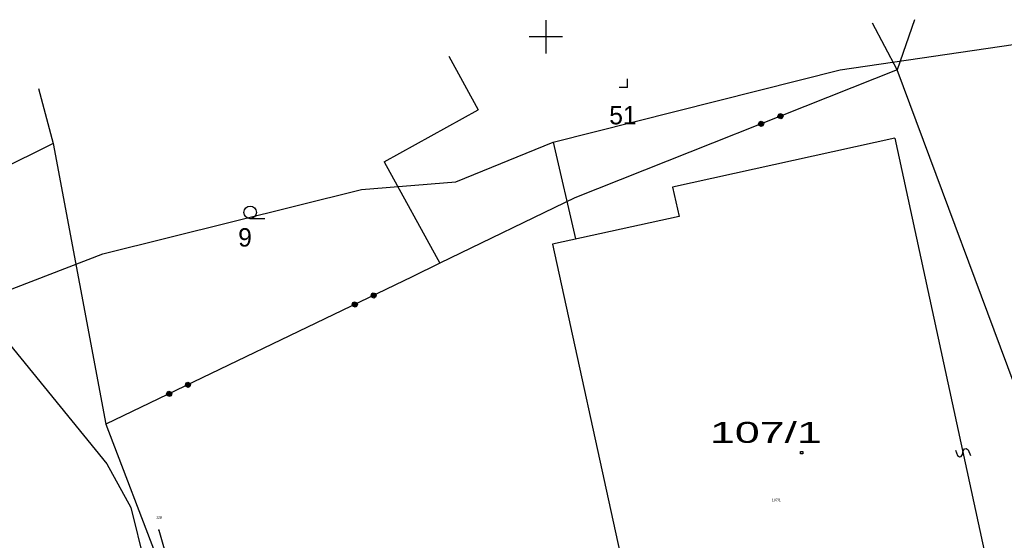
# Model space of a CAD drawing. Extents: x -667835 to -63364, y -1149389 to -953716.
# Tile 22 of 29: x -564443 to -517280, y -1023352 to -998431. Entities that reach past the tile are written whole.
import ezdxf

# ---------------------------------------------------------------- set-up
doc = ezdxf.new("R2010")
doc.units = 0
doc.header["$MEASUREMENT"] = 0
for name, color, linetype in [('legenda', 13, 'Continuous'), ('podklad- geometr', 1, 'Continuous'), ('texty', 8, 'Continuous')]:
    doc.layers.add(name, color=color, linetype=linetype)
doc.styles.add('SPIRITTXTSTYLE1', font='ROMAN')
doc.styles.add('SPIRITTXTSTYLE5', font='txt')
doc.linetypes.add('648', pattern='A,0,-1,[102,situace.shx,S=0.001672,R=0,X=-1,Y=0],0', length=1)

msp = doc.modelspace()

# ---------------------------------------------------------------- linework, layer by layer
at = {"layer": 'legenda', "color": 6, "linetype": '648', "ltscale": 6885}
for p, q in [((-525140.4429, -1000833.5109, 900), (-513848.5356, -999175.9172, 900)), ((-538884.134, -1004286.8234, 900), (-525140.4429, -1000833.5109, 900)), ((-543545.875, -1006186.1516, 900), (-538884.134, -1004286.8234, 900)), ((-538884.134, -1004286.8234, 900), (-537813.6602, -1008914.2688, 900)), ((-548069.4907, -1006566.0188, 900), (-543545.875, -1006186.1516, 900)), ((-560466.27, -1009639.4719, 900), (-548069.4907, -1006566.0188, 900)), ((-566543.7993, -1011987.7258, 900), (-560466.27, -1009639.4719, 900)), ((-566543.7993, -1011987.7258, 900), (-560272.6802, -1019694.2492, 900)), ((-560272.6802, -1019694.2492, 900), (-559126.1196, -1021785.0695, 900)), ((-559126.1196, -1021785.0695, 900), (-557507.4458, -1028259.8664, 900))]:
    msp.add_line(p, q, dxfattribs=at)
at = {"layer": 'podklad- geometr', "color": 1, "linetype": 'Continuous', "ltscale": 1000}
for p, q in [((-539244.9445, -998450.4172, -899100), (-539244.9445, -1000050.3234, -899100)), ((-522404.8872, -1000830.5031, -899100), (-523595.1245, -998590.3312, -899100)), ((-521585.1704, -998430.6516, -899100), (-522404.8872, -1000830.5031, -899100)), ((-540044.8957, -999240.2844, -899100), (-538444.9933, -999240.2844, -899100)), ((-543884.9712, -1000180.5422, -899100), (-542474.98, -1002750.5422, -899100)), ((-522404.8872, -1000830.5031, -899100), (-537855.1069, -1006960.3625, -899100)), ((-510804.8208, -1032010.382, -899100), (-522404.8872, -1000830.5031, -899100)), ((-563534.9341, -1001730.4484, -899100), (-562845.0552, -1004350.4406, -899100)), ((-546985.1694, -1005230.6203, -899100), (-542474.98, -1002750.5422, -899100)), ((-562845.0552, -1004350.4406, -899100), (-600405.1684, -1023170.6125, -899100)), ((-562845.0552, -1004350.4406, -899100), (-560314.977, -1017800.3938, -899100)), ((-522525.0346, -1004100.4563, -899100), (-533175.1601, -1006450.3156, -899100)), ((-522525.0346, -1004100.4563, -899100), (-517364.8852, -1027920.3234, -899100)), ((-546985.1694, -1005230.6203, -899100), (-544315.1777, -1010090.4016, -899100)), ((-533175.1601, -1006450.3156, -899100), (-532855.0244, -1007850.6125, -899100)), ((-537855.1069, -1006960.3625, -899100), (-544315.1777, -1010090.4016, -899100)), ((-532855.0244, -1007850.6125, -899100), (-538924.809, -1009170.3039, -899100)), ((-538924.809, -1009170.3039, -899100), (-533844.8867, -1032390.593, -899100)), ((-544315.1777, -1010090.4016, -899100), (-545644.9414, -1010740.3586, -899100)), ((-545644.9414, -1010740.3586, -899100), (-560314.977, -1017800.3938, -899100)), ((-560314.977, -1017800.3938, -899100), (-553104.9516, -1036660.4875, -899100))]:
    msp.add_line(p, q, dxfattribs=at)
at = {"layer": 'podklad- geometr', "color": 7, "linetype": 'Continuous'}
for p, q in [((-535335.2668, -1001670.5969, -899100), (-535735.2424, -1001670.5969, -899100)), ((-535335.2668, -1001670.5969, -899100), (-535335.2668, -1001267.5266, -899100)), ((-528121.5571, -1003057.9719, -899100), (-528077.0757, -1002953.5969, -899100)), ((-528094.1147, -1003127.1438, -899100), (-528121.5571, -1003057.9719, -899100)), ((-527990.1714, -1003172.6281, -899100), (-528094.1147, -1003127.1438, -899100)), ((-528084.812, -1003043.3938, -899100), (-528057.3686, -1003112.5578, -899100)), ((-528077.0757, -1002953.5969, -899100), (-528002.8638, -1002924.1516, -899100)), ((-528063.354, -1002988.1828, -899100), (-527989.1421, -1002958.7297, -899100)), ((-528003.893, -1003138.0422, -899100), (-528063.354, -1002988.1828, -899100)), ((-528057.3686, -1003112.5578, -899100), (-528003.893, -1003138.0422, -899100)), ((-528025.8872, -1002973.3078, -899100), (-527966.4263, -1003123.1828, -899100)), ((-528002.8638, -1002924.1516, -899100), (-527898.9204, -1002969.6359, -899100)), ((-527989.1421, -1002958.7297, -899100), (-527929.6811, -1003108.6047, -899100)), ((-527908.2231, -1003053.3859, -899100), (-527935.6665, -1002984.2219, -899100)), ((-527929.6811, -1003108.6047, -899100), (-527908.2231, -1003053.3859, -899100)), ((-527871.477, -1003038.8078, -899100), (-527915.9595, -1003143.1828, -899100)), ((-527898.9204, -1002969.6359, -899100), (-527871.477, -1003038.8078, -899100)), ((-529051.0112, -1003426.7453, -899100), (-529006.5288, -1003322.3703, -899100)), ((-529023.5679, -1003495.9172, -899100), (-529051.0112, -1003426.7453, -899100)), ((-528919.6245, -1003541.4016, -899100), (-529023.5679, -1003495.9172, -899100)), ((-529014.2651, -1003412.1672, -899100), (-528986.8218, -1003481.3391, -899100)), ((-529006.5288, -1003322.3703, -899100), (-528932.3169, -1003292.925, -899100)), ((-528992.8071, -1003356.9563, -899100), (-528918.5962, -1003327.5109, -899100)), ((-528933.3471, -1003506.8156, -899100), (-528992.8071, -1003356.9563, -899100)), ((-528986.8218, -1003481.3391, -899100), (-528933.3471, -1003506.8156, -899100)), ((-528955.3413, -1003342.0891, -899100), (-528895.8804, -1003491.9484, -899100)), ((-528932.3169, -1003292.925, -899100), (-528828.3745, -1003338.4094, -899100)), ((-528845.4126, -1003511.9563, -899100), (-528919.6245, -1003541.4016, -899100)), ((-528918.5962, -1003327.5109, -899100), (-528859.1343, -1003477.3703, -899100)), ((-528837.6763, -1003422.1594, -899100), (-528865.1206, -1003352.9875, -899100)), ((-528859.1343, -1003477.3703, -899100), (-528837.6763, -1003422.1594, -899100)), ((-528800.9311, -1003407.5813, -899100), (-528845.4126, -1003511.9563, -899100)), ((-528828.3745, -1003338.4094, -899100), (-528800.9311, -1003407.5813, -899100)), ((-527915.9595, -1003143.1828, -899100), (-527990.1714, -1003172.6281, -899100)), ((-553405.3823, -1007953.925, -899100), (-552704.6499, -1007953.925, -899100)), ((-547613.727, -1011648.0109, -899100), (-547576.7427, -1011540.7492, -899100)), ((-547560.6079, -1011574.2727, -899100), (-547578.105, -1011630.8664, -899100)), ((-547576.7427, -1011540.7492, -899100), (-547504.8013, -1011506.1242, -899100)), ((-547490.6909, -1011719.5539, -899100), (-547560.6079, -1011574.2727, -899100)), ((-547455.0688, -1011702.4172, -899100), (-547524.9868, -1011557.1359, -899100)), ((-547504.8013, -1011506.1242, -899100), (-547397.8999, -1011544.1438, -899100)), ((-547433.522, -1011561.2883, -899100), (-547488.6665, -1011539.6516, -899100)), ((-547488.6665, -1011539.6516, -899100), (-547418.7485, -1011684.9328, -899100)), ((-547401.2524, -1011628.343, -899100), (-547433.522, -1011561.2883, -899100)), ((-547365.6304, -1011611.1945, -899100), (-547402.6138, -1011718.4563, -899100)), ((-547397.8999, -1011544.1438, -899100), (-547365.6304, -1011611.1945, -899100)), ((-548514.7534, -1012081.6359, -899100), (-548477.769, -1011974.3742, -899100)), ((-548482.4839, -1012148.6906, -899100), (-548514.7534, -1012081.6359, -899100)), ((-548461.6343, -1012007.8977, -899100), (-548479.1313, -1012064.4875, -899100)), ((-548479.1313, -1012064.4875, -899100), (-548446.8618, -1012131.5422, -899100)), ((-548477.769, -1011974.3742, -899100), (-548405.8276, -1011939.7453, -899100)), ((-548391.7173, -1012153.1789, -899100), (-548461.6343, -1012007.8977, -899100)), ((-548356.0952, -1012136.0383, -899100), (-548426.0132, -1011990.757, -899100)), ((-548405.8276, -1011939.7453, -899100), (-548298.9263, -1011977.7648, -899100)), ((-548334.5483, -1011994.9133, -899100), (-548389.6929, -1011973.2766, -899100)), ((-548389.6929, -1011973.2766, -899100), (-548319.7749, -1012118.5578, -899100)), ((-548302.2788, -1012061.9641, -899100), (-548334.5483, -1011994.9133, -899100)), ((-548266.6567, -1012044.8195, -899100), (-548303.6401, -1012152.0813, -899100)), ((-548298.9263, -1011977.7648, -899100), (-548266.6567, -1012044.8195, -899100)), ((-547581.4575, -1011715.0656, -899100), (-547613.727, -1011648.0109, -899100)), ((-547474.5561, -1011753.0852, -899100), (-547581.4575, -1011715.0656, -899100)), ((-547578.105, -1011630.8664, -899100), (-547545.8354, -1011697.9211, -899100)), ((-547418.7485, -1011684.9328, -899100), (-547490.6909, -1011719.5539, -899100)), ((-547402.6138, -1011718.4563, -899100), (-547474.5561, -1011753.0852, -899100)), ((-548375.5825, -1012186.7102, -899100), (-548482.4839, -1012148.6906, -899100)), ((-548319.7749, -1012118.5578, -899100), (-548391.7173, -1012153.1789, -899100)), ((-548303.6401, -1012152.0813, -899100), (-548375.5825, -1012186.7102, -899100)), ((-556505.1352, -1015926.3977, -899100), (-556467.4536, -1015818.8039, -899100)), ((-556467.4536, -1015818.8039, -899100), (-556394.813, -1015783.8391, -899100)), ((-556451.3188, -1015852.3273, -899100), (-556378.6782, -1015817.3703, -899100)), ((-556381.4009, -1015997.6125, -899100), (-556451.3188, -1015852.3273, -899100)), ((-556414.9985, -1015834.8508, -899100), (-556345.0805, -1015980.132, -899100)), ((-556394.813, -1015783.8391, -899100), (-556288.6098, -1015822.2023, -899100)), ((-556378.6782, -1015817.3703, -899100), (-556308.7602, -1015962.6516, -899100)), ((-556292.6606, -1015906.7297, -899100), (-556324.9302, -1015839.675, -899100)), ((-556288.6098, -1015822.2023, -899100), (-556256.3403, -1015889.2492, -899100)), ((-557406.1626, -1016360.0227, -899100), (-557368.4809, -1016252.425, -899100)), ((-557369.8423, -1016342.5461, -899100), (-557337.5727, -1016409.6008, -899100)), ((-557368.4809, -1016252.425, -899100), (-557295.8403, -1016217.4641, -899100)), ((-557352.3462, -1016285.9484, -899100), (-557279.7036, -1016250.9953, -899100)), ((-557282.4282, -1016431.2375, -899100), (-557352.3462, -1016285.9484, -899100)), ((-557316.0239, -1016268.4758, -899100), (-557246.1079, -1016413.757, -899100)), ((-557295.8403, -1016217.4641, -899100), (-557189.6372, -1016255.8234, -899100)), ((-557279.7036, -1016250.9953, -899100), (-557209.7876, -1016396.2727, -899100)), ((-557193.688, -1016340.3508, -899100), (-557225.9575, -1016273.3, -899100)), ((-557209.7876, -1016396.2727, -899100), (-557193.688, -1016340.3508, -899100)), ((-557157.3677, -1016322.8703, -899100), (-557193.6528, -1016429.8039, -899100)), ((-557189.6372, -1016255.8234, -899100), (-557157.3677, -1016322.8703, -899100)), ((-556472.8657, -1015993.4523, -899100), (-556505.1352, -1015926.3977, -899100)), ((-556365.2661, -1016031.1359, -899100), (-556472.8657, -1015993.4523, -899100)), ((-556468.8149, -1015908.925, -899100), (-556436.5473, -1015975.9797, -899100)), ((-556436.5473, -1015975.9797, -899100), (-556381.4009, -1015997.6125, -899100)), ((-556292.6274, -1015996.1828, -899100), (-556365.2661, -1016031.1359, -899100)), ((-556308.7602, -1015962.6516, -899100), (-556292.6606, -1015906.7297, -899100)), ((-556256.3403, -1015889.2492, -899100), (-556292.6274, -1015996.1828, -899100)), ((-557373.893, -1016427.0773, -899100), (-557406.1626, -1016360.0227, -899100)), ((-557266.2934, -1016464.7609, -899100), (-557373.893, -1016427.0773, -899100)), ((-557337.5727, -1016409.6008, -899100), (-557282.4282, -1016431.2375, -899100)), ((-557193.6528, -1016429.8039, -899100), (-557266.2934, -1016464.7609, -899100)), ((-527045.5649, -1019102.2414, -899100), (-526925.4175, -1019102.2414, -899100)), ((-527045.5649, -1019220.0656, -899100), (-527045.5649, -1019102.2414, -899100)), ((-526925.4175, -1019102.2414, -899100), (-526925.4175, -1019220.0656, -899100)), ((-519622.0278, -1019033.2609, -899100), (-519520.1958, -1019298.3195, -899100)), ((-519283.8325, -1019247.1164, -899100), (-519245.2388, -1019073.7805, -899100)), ((-519245.2388, -1019073.7805, -899100), (-519183.1899, -1018979.4406, -899100)), ((-519183.1899, -1018979.4406, -899100), (-519104.4028, -1018962.3742, -899100)), ((-519104.4028, -1018962.3742, -899100), (-519008.8755, -1019022.5813, -899100)), ((-519008.8755, -1019022.5813, -899100), (-518907.0454, -1019287.632, -899100)), ((-526925.4175, -1019220.0656, -899100), (-527045.5649, -1019220.0656, -899100)), ((-519520.1958, -1019298.3195, -899100), (-519424.6684, -1019358.5188, -899100)), ((-519424.6684, -1019358.5188, -899100), (-519345.8813, -1019341.4523, -899100)), ((-519345.8813, -1019341.4523, -899100), (-519283.8325, -1019247.1164, -899100))]:
    msp.add_line(p, q, dxfattribs=at)
at = {"layer": 'podklad- geometr', "color": 7, "linetype": 'Continuous', "ltscale": 1000}
msp.add_line((-557784.8989, -1022870.6281, -899100), (-553754.9116, -1036740.3273, -899100), dxfattribs=at)
at = {"layer": 'podklad- geometr', "color": 7, "linetype": 'Continuous'}
msp.add_circle((-553405.3823, -1007656.2688, -899100), 300, dxfattribs=at)
at = {"layer": 'podklad- geometr', "color": 1, "linetype": 'Continuous', "ltscale": 1000}
msp.add_point((-557784.8989, -1022870.6281, -309539.9688), dxfattribs=at)

# ---------------------------------------------------------------- texts
at = {"layer": 'podklad- geometr', "color": 1, "linetype": 'Continuous', "ltscale": 1000, "style": 'SPIRITTXTSTYLE5'}
for s, height, p in [('51', 880, (-536202.1069, -1003440.4172, -899100)), ('9', 880, (-553976.9907, -1009290.4523, -899100)), ('107/1', 125, (-528418.4731, -1021480.4055, -899100)), ('128', 125, (-557915.1235, -1022320.6633, -899100))]:
    msp.add_text(s, height=height, dxfattribs=at).set_placement(p)
at = {"layer": 'texty', "color": 1, "linetype": 'Continuous', "ltscale": 3500, "style": 'SPIRITTXTSTYLE1', "width": 1.6}
msp.add_text('107/1', height=1000, dxfattribs=at).set_placement((-531376.5327, -1018686.6086, 900))

doc.saveas('drawing.dxf')
